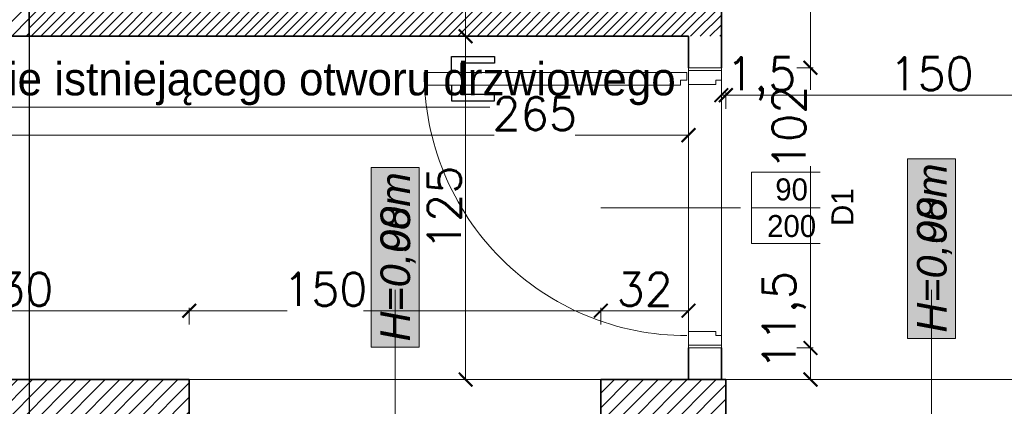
# Model space of a CAD drawing. Header units: millimetres. Extents: x -740 to 33545, y -26688 to 22494.
# Tile 135 of 256: x 10526 to 10885, y 9773 to 9914. Entities that reach past the tile are written whole.
import ezdxf
from ezdxf.lldxf.tags import DXFTag

# ---------------------------------------------------------------- set-up
doc = ezdxf.new("R2010")
doc.units = ezdxf.units.MM
doc.header["$MEASUREMENT"] = 0
doc.layers.get('Defpoints').update_dxf_attribs({"color": 252})
for name, color, linetype, lineweight in [('A_istniejące ściany', 252, 'Continuous', 35), ('A_l.przerywana', 252, 'ICAD_ISO03W100', 9), ('A_opisy', 252, 'Continuous', 15), ('A_projektowane sciany', 252, 'Continuous', 35), ('A_ściany projektowane', 252, 'Continuous', 35), ('l.przerywana', 252, 'ICAD_ISO03W100', 5), ('l.wypełnien', 252, 'Continuous', 5), ('Nowe_820-G Rysunki Obrazki_Nr_pióra__1', 252, 'Continuous', 13), ('wymiarowanie', 252, 'Continuous', 9)]:
    doc.layers.add(name, color=color, linetype=linetype, lineweight=lineweight)
doc.layers.add('stolarka', color=252, linetype='Continuous')
doc.layers.add('tabelki opis', color=252, linetype='Continuous')
doc.styles.add('ARIALL', font='GOTHIC.TTF', dxfattribs={"height": 40})
doc.styles.add('ROMANS', font='romans')
doc.styles.add('styl2', font='simplex.shx')
tags = doc.linetypes.add('ICAD_ISO03W100', pattern=[30, 12, -18]).pattern_tags.tags
tags[6:7] = [DXFTag(74, 4), DXFTag(75, 0), DXFTag(340, '0'), DXFTag(46, 1.0), DXFTag(50, 0.0), DXFTag(44, 0.0), DXFTag(45, 0.0)]
tags[4:5] = [DXFTag(74, 4), DXFTag(75, 0), DXFTag(340, '0'), DXFTag(46, 1.0), DXFTag(50, 0.0), DXFTag(44, 0.0), DXFTag(45, 0.0)]
doc.dimstyles.new('Skala 1-50', dxfattribs={"dimtxt": 12, "dimasz": 5, "dimexe": 1, "dimexo": 1, "dimgap": 1.5, "dimtad": 1, "dimdec": 1, "dimrnd": 0.5, "dimtxsty": 'styl2', "dimblk": 'ARCHTICK', "dimcen": 5, "dimadec": 0, "dimazin": 0, "dimtfac": 1, "dimtdec": 1, "dimtmove": 1, "dimatfit": 3, "dimldrblk": 'ARCHTICK', "dimfxl": 0, "dimlwd": -1, "dimlwe": -1, "dimarcsym": 0})

# ---------------------------------------------------------------- blocks, each defined once
blk = doc.blocks.new('_ArchTick')
at = {"color": 0, "linetype": 'ByBlock', "const_width": 0.15}
blk.add_lwpolyline([(-0.5, -0.5), (0.5, 0.5)], dxfattribs=at)
blk = doc.blocks.new('*D2215')
at = {"layer": 'Defpoints', "color": 0}
for p in [(10709.27, 9919.76), (10688.43, 9907.76), (10699.42, 9907.76)]:
    blk.add_point(p, dxfattribs=at)
at = {"layer": 'wymiarowanie', "color": 0}
for p, q in [((10693.43, 9919.76), (10687.43, 9919.76)), ((10688.43, 9919.76), (10688.43, 9907.76)), ((10693.43, 9907.76), (10687.43, 9907.76))]:
    blk.add_line(p, q, dxfattribs=at)
at = {"layer": 'wymiarowanie', "color": 0, "xscale": 5, "yscale": 5, "zscale": 5}
for p, rotation in [((10688.43, 9919.76), 90), ((10688.43, 9907.76), 270)]:
    blk.add_blockref('_ArchTick', p, dxfattribs=dict(at, rotation=rotation))
at = {"layer": 'wymiarowanie', "color": 0, "insert": (10680.78, 9933.67), "char_height": 12, "attachment_point": 5, "rotation": 90, "style": 'styl2'}
blk.add_mtext('12', dxfattribs=at)
blk = doc.blocks.new('*D2216')
at = {"layer": 'Defpoints', "color": 0}
for p in [(10699.42, 9907.76), (10688.43, 9782.76), (10703.32, 9782.76)]:
    blk.add_point(p, dxfattribs=at)
at = {"layer": 'wymiarowanie', "color": 0}
for p, q in [((10693.43, 9907.76), (10687.43, 9907.76)), ((10688.43, 9907.76), (10688.43, 9782.76)), ((10693.43, 9782.76), (10687.43, 9782.76))]:
    blk.add_line(p, q, dxfattribs=at)
at = {"layer": 'wymiarowanie', "color": 0, "xscale": 5, "yscale": 5, "zscale": 5}
for p, rotation in [((10688.43, 9907.76), 90), ((10688.43, 9782.76), 270)]:
    blk.add_blockref('_ArchTick', p, dxfattribs=dict(at, rotation=rotation))
at = {"layer": 'wymiarowanie', "color": 0, "insert": (10680.63, 9845.26), "char_height": 12, "attachment_point": 5, "rotation": 90, "style": 'styl2'}
blk.add_mtext('125', dxfattribs=at)
blk = doc.blocks.new('*D2480')
at = {"layer": 'Defpoints', "color": 0}
for p in [(10504.8, 9907.76), (10769.66, 9907.76), (10769.66, 9871.75)]:
    blk.add_point(p, dxfattribs=at)
at = {"layer": 'wymiarowanie', "color": 0}
for p, q in [((10504.8, 9876.75), (10504.8, 9870.75)), ((10769.66, 9876.75), (10769.66, 9870.75)), ((10504.8, 9871.75), (10698.86, 9871.75)), ((10769.66, 9871.75), (10728.38, 9871.75))]:
    blk.add_line(p, q, dxfattribs=at)
at = {"layer": 'wymiarowanie', "color": 0, "xscale": 5, "yscale": 5, "zscale": 5, "rotation": 180}
blk.add_blockref('_ArchTick', (10504.8, 9871.75), dxfattribs=at)
at = {"layer": 'wymiarowanie', "color": 0, "xscale": 5, "yscale": 5, "zscale": 5}
blk.add_blockref('_ArchTick', (10769.66, 9871.75), dxfattribs=at)
at = {"layer": 'wymiarowanie', "color": 0, "insert": (10713.62, 9879.55), "char_height": 12, "attachment_point": 5, "style": 'styl2'}
blk.add_mtext('265', dxfattribs=at)
blk = doc.blocks.new('*D2658')
at = {"layer": 'Defpoints', "color": 0}
for p in [(10587.7, 9807.81), (10457.77, 9782.76), (10587.7, 9782.76)]:
    blk.add_point(p, dxfattribs=at)
at = {"layer": 'wymiarowanie', "color": 0}
for p, q in [((10457.77, 9802.81), (10457.77, 9808.81)), ((10457.77, 9807.81), (10587.7, 9807.81)), ((10587.7, 9802.81), (10587.7, 9808.81))]:
    blk.add_line(p, q, dxfattribs=at)
at = {"layer": 'wymiarowanie', "color": 0, "xscale": 5, "yscale": 5, "zscale": 5, "rotation": 180}
blk.add_blockref('_ArchTick', (10457.77, 9807.81), dxfattribs=at)
at = {"layer": 'wymiarowanie', "color": 0, "xscale": 5, "yscale": 5, "zscale": 5}
blk.add_blockref('_ArchTick', (10587.7, 9807.81), dxfattribs=at)
at = {"layer": 'wymiarowanie', "color": 0, "insert": (10522.73, 9815.61), "char_height": 12, "attachment_point": 5, "style": 'styl2'}
blk.add_mtext('130', dxfattribs=at)
blk = doc.blocks.new('*D2659')
at = {"layer": 'Defpoints', "color": 0}
for p in [(10737.7, 9807.81), (10587.7, 9782.76), (10737.7, 9782.76)]:
    blk.add_point(p, dxfattribs=at)
at = {"layer": 'wymiarowanie', "color": 0}
for p, q in [((10587.7, 9802.81), (10587.7, 9808.81)), ((10587.7, 9807.81), (10623.32, 9807.81)), ((10737.7, 9807.81), (10651.16, 9807.81)), ((10737.7, 9802.81), (10737.7, 9808.81))]:
    blk.add_line(p, q, dxfattribs=at)
at = {"layer": 'wymiarowanie', "color": 0, "xscale": 5, "yscale": 5, "zscale": 5, "rotation": 180}
blk.add_blockref('_ArchTick', (10587.7, 9807.81), dxfattribs=at)
at = {"layer": 'wymiarowanie', "color": 0, "xscale": 5, "yscale": 5, "zscale": 5}
blk.add_blockref('_ArchTick', (10737.7, 9807.81), dxfattribs=at)
at = {"layer": 'wymiarowanie', "color": 0, "insert": (10637.24, 9815.61), "char_height": 12, "attachment_point": 5, "style": 'styl2'}
blk.add_mtext('150', dxfattribs=at)
blk = doc.blocks.new('*D2660')
at = {"layer": 'Defpoints', "color": 0}
for p in [(10769.66, 9807.81), (10737.7, 9782.76), (10769.66, 9782.76)]:
    blk.add_point(p, dxfattribs=at)
at = {"layer": 'wymiarowanie', "color": 0}
for p, q in [((10737.7, 9802.81), (10737.7, 9808.81)), ((10737.7, 9807.81), (10769.66, 9807.81)), ((10769.66, 9802.81), (10769.66, 9808.81))]:
    blk.add_line(p, q, dxfattribs=at)
at = {"layer": 'wymiarowanie', "color": 0, "xscale": 5, "yscale": 5, "zscale": 5, "rotation": 180}
blk.add_blockref('_ArchTick', (10737.7, 9807.81), dxfattribs=at)
at = {"layer": 'wymiarowanie', "color": 0, "xscale": 5, "yscale": 5, "zscale": 5}
blk.add_blockref('_ArchTick', (10769.66, 9807.81), dxfattribs=at)
at = {"layer": 'wymiarowanie', "color": 0, "insert": (10753.68, 9815.61), "char_height": 12, "attachment_point": 5, "style": 'styl2'}
blk.add_mtext('32', dxfattribs=at)
blk = doc.blocks.new('*D2773')
at = {"layer": 'Defpoints', "color": 0}
for p in [(10756.11, 9794.26), (10814.13, 9794.26), (10756.11, 9782.76)]:
    blk.add_point(p, dxfattribs=at)
at = {"layer": 'wymiarowanie', "color": 0}
for p, q in [((10809.13, 9794.26), (10815.13, 9794.26)), ((10814.13, 9782.76), (10814.13, 9794.26)), ((10809.13, 9782.76), (10815.13, 9782.76))]:
    blk.add_line(p, q, dxfattribs=at)
at = {"layer": 'wymiarowanie', "color": 0, "xscale": 5, "yscale": 5, "zscale": 5}
for p, rotation in [((10814.13, 9794.26), 90), ((10814.13, 9782.76), 270)]:
    blk.add_blockref('_ArchTick', p, dxfattribs=dict(at, rotation=rotation))
at = {"layer": 'wymiarowanie', "color": 0, "insert": (10804.54, 9804.28), "char_height": 12, "attachment_point": 5, "rotation": 90, "style": 'styl2'}
blk.add_mtext('11,5', dxfattribs=at)
blk = doc.blocks.new('*D2774')
at = {"layer": 'Defpoints', "color": 0}
for p in [(10756.11, 9896.26), (10814.13, 9896.26), (10756.11, 9794.26)]:
    blk.add_point(p, dxfattribs=at)
at = {"layer": 'wymiarowanie', "color": 0}
for p, q in [((10809.13, 9896.26), (10815.13, 9896.26)), ((10814.13, 9896.26), (10814.13, 9888.26)), ((10814.13, 9794.26), (10814.13, 9860.5)), ((10809.13, 9794.26), (10815.13, 9794.26))]:
    blk.add_line(p, q, dxfattribs=at)
at = {"layer": 'wymiarowanie', "color": 0, "xscale": 5, "yscale": 5, "zscale": 5}
for p, rotation in [((10814.13, 9896.26), 90), ((10814.13, 9794.26), 270)]:
    blk.add_blockref('_ArchTick', p, dxfattribs=dict(at, rotation=rotation))
at = {"layer": 'wymiarowanie', "color": 0, "insert": (10806.33, 9874.38), "char_height": 12, "attachment_point": 5, "rotation": 90, "style": 'styl2'}
blk.add_mtext('102', dxfattribs=at)
blk = doc.blocks.new('*D2775')
at = {"layer": 'Defpoints', "color": 0}
for p in [(10756.11, 10140.34), (10814.13, 10140.34), (10756.11, 9896.26)]:
    blk.add_point(p, dxfattribs=at)
at = {"layer": 'wymiarowanie', "color": 0}
for p, q in [((10809.13, 10140.34), (10815.13, 10140.34)), ((10814.13, 9896.26), (10814.13, 10140.34)), ((10809.13, 9896.26), (10815.13, 9896.26))]:
    blk.add_line(p, q, dxfattribs=at)
at = {"layer": 'wymiarowanie', "color": 0, "xscale": 5, "yscale": 5, "zscale": 5}
for p, rotation in [((10814.13, 10140.34), 90), ((10814.13, 9896.26), 270)]:
    blk.add_blockref('_ArchTick', p, dxfattribs=dict(at, rotation=rotation))
at = {"layer": 'wymiarowanie', "color": 0, "insert": (10806.48, 10018.3), "char_height": 12, "attachment_point": 5, "rotation": 90, "style": 'styl2'}
blk.add_mtext('244', dxfattribs=at)
blk = doc.blocks.new('*D2778')
at = {"layer": 'Defpoints', "color": 0}
for p in [(10783.28, 9886.31), (10781.66, 9782.76), (10783.28, 9782.76)]:
    blk.add_point(p, dxfattribs=at)
at = {"layer": 'wymiarowanie', "color": 0}
for p, q in [((10781.66, 9881.31), (10781.66, 9887.31)), ((10781.66, 9886.31), (10783.28, 9886.31)), ((10783.28, 9881.31), (10783.28, 9887.31))]:
    blk.add_line(p, q, dxfattribs=at)
at = {"layer": 'wymiarowanie', "color": 0, "xscale": 5, "yscale": 5, "zscale": 5}
blk.add_blockref('_ArchTick', (10781.66, 9886.31), dxfattribs=at)
at = {"layer": 'wymiarowanie', "color": 0, "xscale": 5, "yscale": 5, "zscale": 5, "rotation": 180}
blk.add_blockref('_ArchTick', (10783.28, 9886.31), dxfattribs=at)
at = {"layer": 'wymiarowanie', "color": 0, "insert": (10796.17, 9892.24), "char_height": 12, "attachment_point": 5, "style": 'styl2'}
blk.add_mtext('1,5', dxfattribs=at)
blk = doc.blocks.new('*D2779')
at = {"layer": 'Defpoints', "color": 0}
for p in [(10933.28, 9886.31), (10783.28, 9782.76), (10933.28, 9782.76)]:
    blk.add_point(p, dxfattribs=at)
at = {"layer": 'wymiarowanie', "color": 0}
for p, q in [((10783.28, 9881.31), (10783.28, 9887.31)), ((10783.28, 9886.31), (10933.28, 9886.31)), ((10933.28, 9881.31), (10933.28, 9887.31))]:
    blk.add_line(p, q, dxfattribs=at)
at = {"layer": 'wymiarowanie', "color": 0, "xscale": 5, "yscale": 5, "zscale": 5, "rotation": 180}
blk.add_blockref('_ArchTick', (10783.28, 9886.31), dxfattribs=at)
at = {"layer": 'wymiarowanie', "color": 0, "xscale": 5, "yscale": 5, "zscale": 5}
blk.add_blockref('_ArchTick', (10933.28, 9886.31), dxfattribs=at)
at = {"layer": 'wymiarowanie', "color": 0, "insert": (10858.28, 9894.11), "char_height": 12, "attachment_point": 5, "style": 'styl2'}
blk.add_mtext('150', dxfattribs=at)

msp = doc.modelspace()

# ---------------------------------------------------------------- hatches: boundary and pattern name
at = {"layer": 'A_opisy', "ltscale": 0.3}
for points in [[(10653.94, 9794.49), (10653.94, 9859.95), (10671.47, 9859.95), (10671.47, 9794.49)], [(10653.94, 9794.49), (10653.94, 9859.95), (10671.47, 9859.95), (10671.47, 9794.49)], [(10653.94, 9794.49), (10653.94, 9859.95), (10671.47, 9859.95), (10671.47, 9794.49)], [(10653.94, 9794.49), (10653.94, 9859.95), (10671.47, 9859.95), (10671.47, 9794.49)], [(10849.52, 9797.7), (10849.52, 9863.16), (10867.05, 9863.16), (10867.05, 9797.7)], [(10849.52, 9797.7), (10849.52, 9863.16), (10867.05, 9863.16), (10867.05, 9797.7)], [(10849.52, 9797.7), (10849.52, 9863.16), (10867.05, 9863.16), (10867.05, 9797.7)], [(10849.52, 9797.7), (10849.52, 9863.16), (10867.05, 9863.16), (10867.05, 9797.7)]]:
    msp.add_hatch(color=256, dxfattribs=at).paths.add_polyline_path(points)
at = {"layer": 'l.wypełnien'}
h = msp.add_hatch(dxfattribs=at)
h.set_pattern_fill('ANSI31', color=256, scale=30, style=0)
h.paths.add_polyline_path([(10179.68, 10402.52), (10279.59, 10402.52), (10279.59, 10396.52), (10273.59, 10396.52), (10273.59, 10123.69), (10279.59, 10126.48), (10279.59, 10017.29), (10316.23, 10017.29), (10316.23, 9992.74), (10279.59, 9992.74), (10279.59, 9927.76), (10254.19, 9927.76), (10254.19, 10359.34), (10179.68, 10359.34)])
h.paths.add_polyline_path([(10260.11, 10246.37), (10272.71, 10246.37), (10272.71, 10279.87), (10260.11, 10279.87)], flags=24)
h.paths.add_polyline_path([(10504.8, 10309.84), (10504.8, 10297.84), (10504.8, 10254.75), (10504.8, 10017.29), (10504.8, 9992.74), (10504.8, 9927.76), (10529.35, 9927.76), (10529.35, 10281.34), (10542.35, 10281.34), (10542.35, 10359.34), (10636.35, 10359.34), (10635.51, 10402.52), (10504.8, 10402.52), (10504.8, 10396.52)])
h.paths.add_polyline_path([(10504.8, 10396.52), (10510.8, 10396.52), (10510.8, 10309.84), (10504.8, 10309.84)], flags=16)
h.paths.add_polyline_path([(10504.8, 10392.52), (10504.8, 10309.84), (10510.8, 10309.84), (10510.8, 10396.52), (10504.8, 10396.52)], flags=0)
h.paths.add_polyline_path([(10515.95, 10326.34), (10515.95, 10347.34), (10530.35, 10347.34), (10530.35, 10326.34)], flags=16)
h.paths.add_polyline_path([(10515.95, 10347.34), (10515.95, 10326.34), (10530.35, 10326.34), (10530.35, 10347.34)], flags=0)
h.paths.add_polyline_path([(10515.95, 10297.84), (10515.95, 10293.34), (10530.35, 10293.34), (10530.35, 10314.34), (10515.95, 10314.34), (10515.95, 10309.84)], flags=16)
h.paths.add_polyline_path([(10515.95, 10297.84), (10515.95, 10309.84), (10515.95, 10314.34), (10530.35, 10314.34), (10530.35, 10293.34), (10515.95, 10293.34)], flags=0)
h.paths.add_polyline_path([(10504.8, 10254.75), (10504.8, 10297.84), (10510.8, 10297.84), (10510.8, 10254.75)], flags=16)
h.paths.add_polyline_path([(10510.8, 10254.75), (10510.8, 10297.84), (10504.8, 10297.84), (10504.8, 10259.75), (10504.8, 10254.75)], flags=0)
h.paths.add_polyline_path([(10504.8, 10297.84), (10510.8, 10297.84), (10510.8, 10309.84), (10504.8, 10309.84)], flags=16)
h.paths.add_polyline_path([(10504.8, 10309.84), (10510.8, 10309.84), (10510.8, 10297.84), (10504.8, 10297.84)], flags=0)
h.paths.add_polyline_path([(10510.8, 10309.84), (10515.95, 10309.84), (10515.95, 10297.84), (10510.8, 10297.84)], flags=16)
h.paths.add_polyline_path([(10510.84, 10326.02), (10523.45, 10326.02), (10523.45, 10359.52), (10510.84, 10359.52)], flags=8)
h.paths.add_polyline_path([(10510.84, 10326.02), (10523.45, 10326.02), (10523.45, 10359.52), (10510.84, 10359.52)], flags=8)
h.paths.add_polyline_path([(9506.72, 10359.34), (9506.72, 10402.52), (9858.19, 10402.52), (9858.19, 10359.34)])
h.paths.add_polyline_path([(10000.19, 10359.34), (10089.09, 10359.34), (10089.09, 10402.52), (10000.19, 10402.52)])
h.paths.add_polyline_path([(10273.59, 10123.69), (10273.59, 10396.52), (10279.59, 10396.52), (10279.59, 10359.34), (10279.59, 10126.48)])
h.paths.add_polyline_path([(10372.72, 9992.74), (10372.72, 10017.29), (10316.23, 10017.29), (10316.23, 9992.74)])
h.paths.add_polyline_path([(9858.19, 10359.34), (9858.19, 10402.52), (9878.19, 10402.52), (9878.19, 10359.34)])
h.paths.add_polyline_path([(10000.19, 10359.34), (10000.19, 10402.52), (9980.19, 10402.52), (9980.19, 10359.34)])
h.paths.add_polyline_path([(10279.59, 9907.76), (10279.59, 9927.76), (10254.19, 9927.76), (10254.19, 9907.76)])
h.paths.add_polyline_path([(10529.35, 9907.76), (10529.35, 9927.76), (10504.8, 9927.76), (10504.8, 9907.76)])
h.paths.add_polyline_path([(10494.8, 10017.29), (10494.8, 9992.74), (10504.8, 9992.74), (10504.8, 10017.29)])
h = msp.add_hatch(dxfattribs=at)
h.set_pattern_fill('ANSI31', color=256, scale=30, style=0)
h.paths.add_polyline_path([(10913.66, 10402.52), (10997.39, 10402.52), (11117.42, 10402.52), (11176.61, 10402.52), (11176.61, 10401.46), (11164.43, 10401.46), (11164.43, 10399.14), (11180.1, 10399.14), (11180.1, 10402.52), (11291.35, 10402.52), (11291.35, 10359.34), (11212.91, 10359.34), (11212.91, 10281.34), (11174.51, 10281.34), (11174.51, 10359.34), (11117.42, 10359.34), (10913.66, 10359.34)])
h.paths.add_polyline_path([(11186.51, 10326.34), (11186.51, 10347.34), (11200.91, 10347.34), (11200.91, 10326.34)], flags=16)
h.paths.add_polyline_path([(11186.51, 10326.34), (11186.51, 10347.34), (11200.91, 10347.34), (11200.91, 10326.34)], flags=0)
h.paths.add_polyline_path([(11186.51, 10293.34), (11186.51, 10314.34), (11200.91, 10314.34), (11200.91, 10293.34)], flags=16)
h.paths.add_polyline_path([(11186.51, 10293.34), (11186.51, 10314.34), (11200.91, 10314.34), (11200.91, 10293.34)], flags=0)
h.paths.add_polyline_path([(11234.13, 9739.58), (11234.13, 9782.76), (11199.91, 9782.76), (11199.91, 9812.76), (11174.51, 9812.76), (11174.51, 9782.76), (11128.02, 9782.76), (11128.02, 9739.58)])
h.paths.add_polyline_path([(10477.77, 9782.76), (10504.8, 9782.76), (10504.8, 9762.76), (10529.35, 9762.99), (10529.35, 9782.76), (10587.7, 9782.76), (10587.7, 9739.58), (10477.77, 9739.58)])
h.paths.add_polyline_path([(10783.28, 9739.58), (10783.28, 9782.76), (10737.7, 9782.76), (10737.7, 9739.58)])
h.paths.add_polyline_path([(10978.02, 9739.58), (10978.02, 9782.76), (10933.28, 9782.76), (10933.28, 9739.58)])
h.paths.add_polyline_path([(10769.66, 10359.34), (10771.66, 10359.34), (10771.66, 10402.52), (10736.26, 10402.52), (10736.26, 10359.34)])
h.paths.add_polyline_path([(10457.77, 9739.58), (10457.77, 9782.76), (10477.77, 9782.76), (10477.77, 9739.58), (10470.93, 9739.58)])
h.paths.add_polyline_path([(10771.66, 10359.34), (10771.66, 10402.52), (10791.66, 10402.52), (10791.66, 10359.34)])
h.paths.add_polyline_path([(10913.66, 10359.34), (10913.66, 10402.52), (10893.66, 10402.52), (10893.66, 10359.34)])
h.paths.add_polyline_path([(10504.8, 9762.76), (10504.8, 9782.76), (10529.35, 9782.76), (10529.35, 9762.99)])
h = msp.add_hatch(dxfattribs=at)
h.set_pattern_fill('ANSI31', color=256, scale=20, style=0)
h.paths.add_polyline_path([(10529.35, 9907.76), (10529.35, 9919.76), (10649.35, 9919.76), (10729.35, 9919.76), (10769.66, 9919.76), (10769.66, 10140.34), (10781.66, 10140.34), (10781.66, 9907.76)])
h.paths.add_polyline_path([(10719.66, 10264.34), (10719.66, 10252.34), (10769.66, 10252.34), (10769.66, 10242.34), (10781.66, 10242.34), (10781.66, 10359.34), (10769.66, 10359.34), (10769.66, 10264.34)])

# ---------------------------------------------------------------- linework, layer by layer
at = {"layer": 'A_istniejące ściany'}
for points in [[(10529.35, 9907.76), (10529.35, 10281.34)], [(10587.7, 9739.58), (10587.7, 9782.76)], [(10783.28, 9782.76), (10737.7, 9782.76)], [(10737.7, 9782.76), (10737.7, 9739.58)], [(10783.28, 9739.58), (10783.28, 9782.76)]]:
    msp.add_lwpolyline(points, dxfattribs=at)
at = {"layer": 'A_istniejące ściany', "linetype": 'Continuous'}
msp.add_lwpolyline([(10587.7, 9782.76), (10504.8, 9782.76)], dxfattribs=at)
at = {"layer": 'A_l.przerywana', "ltscale": 0.3}
msp.add_lwpolyline([(10769.66, 9794.26), (10781.66, 9794.26), (10781.66, 9896.26), (10769.66, 9896.26)], close=True, dxfattribs=at)
at = {"layer": 'A_opisy'}
for p, q in [((10737.66, 9845.26), (10792.66, 9845.26)), ((10662.7, 9681.91), (10662.7, 9815.38)), ((10858.28, 9681.91), (10858.28, 9815.38))]:
    msp.add_line(p, q, dxfattribs=at)
at = {"layer": 'A_opisy', "ltscale": 0.3}
for points in [[(10653.94, 9794.49), (10653.94, 9859.95), (10671.47, 9859.95), (10671.47, 9794.49)], [(10653.94, 9794.49), (10653.94, 9859.95), (10671.47, 9859.95), (10671.47, 9794.49)], [(10653.94, 9794.49), (10653.94, 9859.95), (10671.47, 9859.95), (10671.47, 9794.49)], [(10653.94, 9794.49), (10653.94, 9859.95), (10671.47, 9859.95), (10671.47, 9794.49)], [(10849.52, 9797.7), (10849.52, 9863.16), (10867.05, 9863.16), (10867.05, 9797.7)], [(10849.52, 9797.7), (10849.52, 9863.16), (10867.05, 9863.16), (10867.05, 9797.7)], [(10849.52, 9797.7), (10849.52, 9863.16), (10867.05, 9863.16), (10867.05, 9797.7)], [(10849.52, 9797.7), (10849.52, 9863.16), (10867.05, 9863.16), (10867.05, 9797.7)]]:
    msp.add_lwpolyline(points, close=True, dxfattribs=at)
at = {"layer": 'A_projektowane sciany'}
for p, q in [((10781.66, 9896.26), (10781.66, 10140.34)), ((10769.66, 9896.26), (10769.66, 9907.76)), ((10769.66, 9896.26), (10769.66, 9907.76)), ((10769.66, 9782.76), (10769.66, 9794.26)), ((10769.66, 9782.76), (10769.66, 9794.26)), ((10781.66, 9782.76), (10781.66, 9794.26))]:
    msp.add_line(p, q, dxfattribs=at)
at = {"layer": 'A_ściany projektowane'}
msp.add_lwpolyline([(10504.8, 9907.76), (10769.66, 9907.76)], dxfattribs=at)
at = {"layer": 'l.przerywana', "lineweight": 30, "ltscale": 0.3}
msp.add_lwpolyline([(10504.8, 9927.76), (10529.35, 9927.76), (10529.35, 9762.99), (10504.8, 9762.76)], close=True, dxfattribs=at)
at = {"layer": 'Nowe_820-G Rysunki Obrazki_Nr_pióra__1', "linetype": 'Continuous', "lineweight": 13}
for points in [[(10586.08, 9782.76), (10783.28, 9782.76)], [(10737.7, 9782.76), (10934.91, 9782.76)]]:
    msp.add_lwpolyline(points, dxfattribs=at)
at = {"layer": 'stolarka'}
for points in [[(10683.23, 9894.51), (10683.23, 9900.31), (10698.9, 9900.31), (10698.9, 9897.99), (10686.71, 9897.99), (10686.71, 9894.51)], [(10683.23, 9889.99), (10683.23, 9884.19), (10698.9, 9884.19), (10698.9, 9886.51), (10686.71, 9886.51), (10686.71, 9889.99)]]:
    msp.add_lwpolyline(points, dxfattribs=at)
at = {"layer": 'stolarka', "lineweight": 9}
for points in [[(10769.08, 9891.73), (10769.08, 9894.51), (10673.32, 9894.51), (10673.33, 9893.01), (10674.48, 9892.83), (10674.48, 9889.99), (10766.78, 9889.99), (10766.78, 9891.73), (10769.08, 9891.73)], [(10779.68, 9890.21), (10779.68, 9891.73), (10781.66, 9891.73), (10781.66, 9895.26), (10769.66, 9895.26), (10769.66, 9890.21), (10779.68, 9890.21)], [(10779.68, 9800.26), (10779.68, 9798.75), (10781.66, 9798.75), (10781.66, 9795.21), (10769.66, 9795.21), (10769.66, 9800.26), (10779.68, 9800.26)]]:
    msp.add_lwpolyline(points, dxfattribs=at)
at = {"layer": 'stolarka', "linetype": 'ICAD_ISO03W100', "lineweight": 13, "ltscale": 0.3}
msp.add_arc((10769.08, 9894.51), 95.77, 179.9469, 269.9997, dxfattribs=at)
at = {"layer": 'wymiarowanie'}
msp.add_line((10433.57, 9881.87), (10697.23, 9881.87), dxfattribs=at)

# ---------------------------------------------------------------- texts
at = {"layer": 'A_opisy', "ltscale": 0.3, "char_height": 10.8, "width": 109.7533, "attachment_point": 1, "rotation": 90, "style": 'ARIALL'}
for s, insert in [('{\\fArial|b0|i1|c238|p34;H=0,00m}', (10657.39, 9796.6)), ('{\\fArial|b0|i1|c238|p34;H=0,98m}', (10657.39, 9796.6)), ('{\\fArial|b0|i1|c238|p34;H=0,00m}', (10852.97, 9799.82)), ('{\\fArial|b0|i1|c238|p34;H=0,98m}', (10852.97, 9799.82))]:
    msp.add_mtext(s, dxfattribs=dict(at, insert=insert))
at = {"layer": 'tabelki opis', "insert": (10293.28, 9856.4), "char_height": 10.24, "width": 164.736, "attachment_point": 1}
msp.add_mtext('\\pi42.59584;{\\fCentury Gothic|b0|i1|c238|p34;WIATROŁAP}', dxfattribs=at)
at = {"layer": 'wymiarowanie', "linetype": 'Continuous', "insert": (10765.03, 9898.22), "char_height": 12, "width": 327.6277, "attachment_point": 3, "style": 'ROMANS'}
msp.add_mtext('{\\fCentury Gothic|b0|i0|c238|p0;Poszerzenie istniejącego otworu }{\\fCentury Gothic|b0|i0|c238|p0;drzwiowego }', dxfattribs=at)

# ---------------------------------------------------------------- dimensions: what is measured, and where the dimension line sits
at = {"layer": 'wymiarowanie'}
for base, p1, p2, picture, middle in [((10814.13, 10140.34), (10756.11, 9896.26), (10756.11, 10140.34), '*D2775', (10806.48, 10018.3)), ((10688.43, 9782.76), (10699.42, 9907.76), (10703.32, 9782.76), '*D2216', (10680.63, 9845.26))]:
    dim = msp.add_linear_dim(base=base, p1=p1, p2=p2, angle=90, dimstyle='Skala 1-50', dxfattribs=at)
    dim.commit()
    dim.dimension.update_dxf_attribs({"geometry": picture, "text_midpoint": middle})
for base, p1, p2, picture, middle in [((10688.43, 9907.76), (10709.27, 9919.76), (10699.42, 9907.76), '*D2215', (10688.43, 9933.67)), ((10814.13, 9794.26), (10756.11, 9782.76), (10756.11, 9794.26), '*D2773', (10812.74, 9804.28))]:
    dim = msp.add_linear_dim(base=base, p1=p1, p2=p2, angle=90, dimstyle='Skala 1-50', dxfattribs=at)
    dim.commit()
    dim.dimension.update_dxf_attribs({"geometry": picture, "text_midpoint": middle, "dimtype": 160})
for base, p1, p2, picture, middle in [((10769.66, 9871.75), (10504.8, 9907.76), (10769.66, 9907.76), '*D2480', (10713.62, 9871.75)), ((10737.7, 9807.81), (10587.7, 9782.76), (10737.7, 9782.76), '*D2659', (10637.24, 9807.81))]:
    dim = msp.add_linear_dim(base=base, p1=p1, p2=p2, dimstyle='Skala 1-50', dxfattribs=at)
    dim.commit()
    dim.dimension.update_dxf_attribs({"geometry": picture, "text_midpoint": middle, "dimtype": 160})
for base, p1, p2, picture, middle in [((10587.7, 9807.81), (10457.77, 9782.76), (10587.7, 9782.76), '*D2658', (10522.73, 9815.61)), ((10769.66, 9807.81), (10737.7, 9782.76), (10769.66, 9782.76), '*D2660', (10753.68, 9815.61))]:
    dim = msp.add_linear_dim(base=base, p1=p1, p2=p2, dimstyle='Skala 1-50', dxfattribs=at)
    dim.commit()
    dim.dimension.update_dxf_attribs({"geometry": picture, "text_midpoint": middle})

# ---------------------------------------------------------------- next in the draw order: texts
at = {"layer": 'A_opisy', "ltscale": 0.3, "insert": (10805.66, 9845.26), "char_height": 8, "width": 26, "attachment_point": 5, "bg_fill": 2}
msp.add_mtext('\\pi3.19200;{\\fCentury Gothic|b0|i0|c238|p0;90}\\P{\\fCentury Gothic|b0|i0|c238|p0;200}', dxfattribs=at)

# ---------------------------------------------------------------- next in the draw order: linework, layer by layer
at = {"layer": 'A_opisy', "ltscale": 0.3}
for points in [[(10818.66, 9858.26), (10792.66, 9858.26), (10792.66, 9845.26), (10818.66, 9845.26)], [(10818.66, 9845.26), (10792.66, 9845.26), (10792.66, 9832.26), (10818.66, 9832.26)]]:
    msp.add_lwpolyline(points, close=True, dxfattribs=at)
at = {"layer": 'A_opisy', "lineweight": 30, "ltscale": 0.3}
msp.add_lwpolyline([(10818.66, 9832.26), (10818.66, 9858.26), (10831.66, 9858.26), (10831.66, 9832.26)], close=True, dxfattribs=at)

# ---------------------------------------------------------------- next in the draw order: dimensions: what is measured, and where the dimension line sits
at = {"layer": 'wymiarowanie'}
dim = msp.add_linear_dim(base=(10783.28, 9886.31), p1=(10781.66, 9782.76), p2=(10783.28, 9782.76), dimstyle='Skala 1-50', dxfattribs=at)
dim.commit()
dim.dimension.update_dxf_attribs({"geometry": '*D2778', "text_midpoint": (10796.17, 9884.04), "dimtype": 160})

# ---------------------------------------------------------------- next in the draw order: texts
at = {"layer": 'A_opisy', "ltscale": 0.3, "insert": (10825.78, 9845.52), "char_height": 8, "width": 26, "attachment_point": 5, "rotation": 90, "bg_fill": 2}
msp.add_mtext('{\\fCentury Gothic|b0|i0|c238|p0;D1}', dxfattribs=at)

# ---------------------------------------------------------------- next in the draw order: dimensions: what is measured, and where the dimension line sits
at = {"layer": 'wymiarowanie'}
dim = msp.add_linear_dim(base=(10933.28, 9886.31), p1=(10783.28, 9782.76), p2=(10933.28, 9782.76), dimstyle='Skala 1-50', dxfattribs=at)
dim.commit()
dim.dimension.update_dxf_attribs({"geometry": '*D2779', "text_midpoint": (10858.28, 9894.11)})
dim = msp.add_linear_dim(base=(10814.13, 9896.26), p1=(10756.11, 9794.26), p2=(10756.11, 9896.26), angle=90, dimstyle='Skala 1-50', dxfattribs=at)
dim.commit()
dim.dimension.update_dxf_attribs({"geometry": '*D2774', "text_midpoint": (10814.13, 9874.38), "dimtype": 160})

doc.saveas('drawing.dxf')
